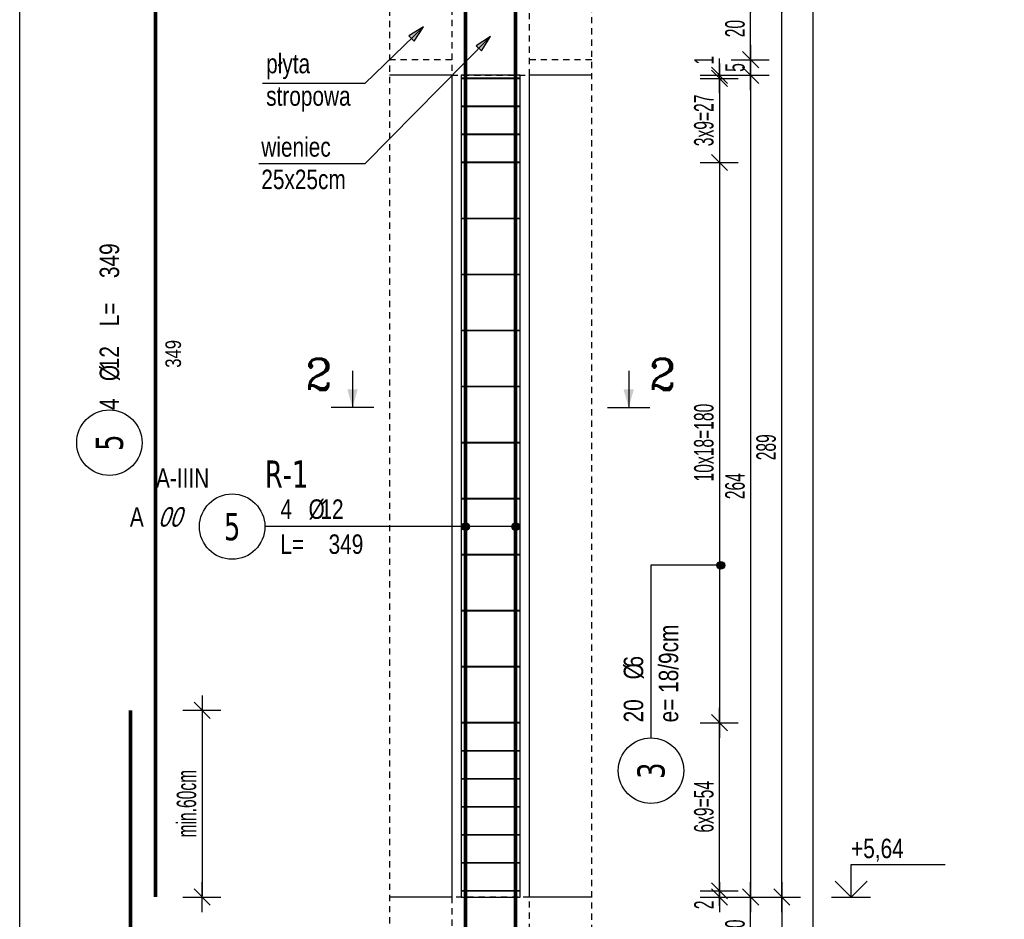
# Model space of a CAD drawing. Header units: millimetres. Extents: x 11988 to 14650, y -1596 to 604.
# Tile 12 of 38: x 11988 to 12304, y -246 to 43. Entities that reach past the tile are written whole.
import ezdxf
from ezdxf.enums import TextEntityAlignment as Align

# ---------------------------------------------------------------- set-up
doc = ezdxf.new("R2010")
doc.units = ezdxf.units.MM
doc.header["$LTSCALE"] = 10
doc.linetypes.add('MP', pattern=[0.36, 0.2, -0.16])
for name, color, linetype in [('BA_txg', 3, 'Continuous'), ('BA_wic', 1, 'Continuous'), ('BA_wis', 2, 'Continuous'), ('BA_wym', 1, 'Continuous'), ('BZ_kot', 7, 'Continuous'), ('BZ_odn', 1, 'Continuous'), ('BZ_opi1', 7, 'Continuous'), ('BZ_opi2', 4, 'Continuous'), ('BZ_opi3', 30, 'Continuous'), ('BZ_opi4', 53, 'Continuous'), ('BZ_P_roz', 11, 'Continuous'), ('BZ_P_wid', 3, 'Continuous'), ('BZ_P_wyc', 134, 'Continuous'), ('BZ_txs', 2, 'Continuous'), ('BZ_wym', 1, 'Continuous')]:
    doc.layers.add(name, color=color, linetype=linetype)
for name, color, linetype, plot in [('BZ_obroz', 137, 'Continuous', False), ('BZ_obw', 230, 'Continuous', False), ('BZ_pom', 6, 'Continuous', False)]:
    doc.layers.add(name, color=color, linetype=linetype, plot=plot)
doc.styles.add('BIKTBG', font='tahoma.ttf', dxfattribs={"width": 0.85})
doc.styles.add('BIKTC', font='bikromsw.shx', dxfattribs={"width": 0.85})
doc.styles.add('BIKTS', font='bikromsw.shx', dxfattribs={"width": 0.8})
doc.styles.add('BIKWYM', font='bikromsw.shx', dxfattribs={"width": 0.6})
doc.styles.add('ROMANC', font='ROMANC.SHX')
doc.dimstyles.new('BA_KR_25_cm', dxfattribs={"dimscale": 0.25, "dimtxt": 25, "dimasz": 1.666667, "dimexe": 24, "dimexo": 0, "dimgap": 0, "dimtad": 0, "dimdec": 1, "dimrnd": 0.5, "dimzin": 9, "dimdsep": 46, "dimtxsty": 'BIKWYM', "dimblk": 'WYM-KR', "dimcen": 0, "dimdle": 20, "dimclrd": 256, "dimclre": 256, "dimclrt": 2, "dimadec": 0, "dimazin": 0, "dimtfac": 0.033333, "dimtdec": 1, "dimtmove": 0, "dimatfit": 3, "dimldrblk": 'WYM-KR', "dimfxl": 25, "dimfxlon": 1, "dimtvp": 0.8, "dimtolj": 1, "dimarcsym": 0})
doc.dimstyles.new('BZ_KP_25_cm', dxfattribs={"dimscale": 0.25, "dimtxt": 25, "dimasz": 1.666667, "dimexe": 24, "dimexo": 0, "dimgap": 0, "dimtad": 0, "dimdec": 1, "dimrnd": 0.5, "dimzin": 9, "dimdsep": 46, "dimtxsty": 'BIKWYM', "dimblk": 'WYM-KR', "dimblk1": 'WYM-KP', "dimblk2": 'WYM-KP', "dimsah": 1, "dimcen": 0, "dimdle": 20, "dimclrd": 256, "dimclre": 256, "dimclrt": 7, "dimadec": 0, "dimazin": 0, "dimtfac": 0.033333, "dimtdec": 1, "dimtmove": 0, "dimatfit": 3, "dimldrblk": 'WYM-KP', "dimfxl": 1, "dimtvp": 0.8, "dimtolj": 1, "dimarcsym": 0})
doc.dimstyles.new('BZ_ST_25_cm', dxfattribs={"dimscale": 0.25, "dimtxt": 25, "dimasz": 1.666667, "dimexe": 24, "dimexo": 0, "dimgap": 0, "dimtad": 0, "dimdec": 1, "dimrnd": 0.5, "dimdsep": 46, "dimtxsty": 'BIKWYM', "dimblk": 'WYM-ST', "dimcen": 0, "dimdle": 20, "dimclrd": 256, "dimclre": 256, "dimclrt": 7, "dimadec": 0, "dimazin": 0, "dimtfac": 0.033333, "dimtdec": 1, "dimtix": 1, "dimtmove": 2, "dimatfit": 3, "dimldrblk": 'WYM-ST', "dimfxl": 1, "dimtvp": 0.8, "dimtolj": 1, "dimtzin": 0, "dimarcsym": 0})

# ---------------------------------------------------------------- blocks, each defined once
blk = doc.blocks.new('WYM-ST')
blk.add_hatch(color=256).paths.add_polyline_path([(-13, 2.88), (0, 0), (-13, -2.88)])
blk.add_lwpolyline([(0, 0), (-13, 2.88), (-13, -2.88), (0, 0)])
blk = doc.blocks.new('ST2')
blk.add_line((13.77, 0), (0, 0))
blk.add_solid([(6.84, -1.95), (6.84, 1.95), (0, 0)])
blk = doc.blocks.new('eprzh')
blk.add_line((-47.9, 0), (47.9, 0))
at = {"xscale": 6, "yscale": 6, "zscale": 6, "rotation": 90}
blk.add_blockref('ST2', (0, 0), dxfattribs=at)
at = {"style": 'ROMANC'}
blk.add_attdef('PRZ', text='', height=70, dxfattribs=at).set_placement((76, 39.4), align=Align.CENTER)
blk = doc.blocks.new('WYM-KR')
at = {"linetype": 'ByBlock'}
blk.add_line((11.52, 0), (-11.52, 0), dxfattribs=at)
at = {"color": 7, "linetype": 'ByBlock'}
blk.add_line((6.24, 6.24), (-6.24, -6.24), dxfattribs=at)
blk = doc.blocks.new('*D38')
at = {"layer": 'BA_wym', "lineweight": -2}
for p, q in [((12040.48, -179.34), (12052.73, -179.34)), ((12046.73, -179.76), (12046.73, -238.92)), ((12040.48, -239.34), (12052.73, -239.34))]:
    blk.add_line(p, q, dxfattribs=at)
at = {"layer": 'Defpoints', "color": 0}
for p in [(12023.73, -179.34), (12031.73, -239.34), (12046.73, -239.34)]:
    blk.add_point(p, dxfattribs=at)
at = {"layer": 'BA_wym', "lineweight": -2, "xscale": 0.4166666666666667, "yscale": 0.4166666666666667, "zscale": 0.4166666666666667}
for p, rotation in [((12046.73, -179.34), 90), ((12046.73, -239.34), 270)]:
    blk.add_blockref('WYM-KR', p, dxfattribs=dict(at, rotation=rotation))
at = {"layer": 'BA_wym', "color": 2, "insert": (12041.73, -209.34), "char_height": 6.25, "attachment_point": 5, "rotation": 90, "style": 'BIKWYM'}
blk.add_mtext('\\A1;min.60cm', dxfattribs=at)
blk = doc.blocks.new('WYM-KP')
blk.add_hatch(color=256).paths.add_polyline_path([(3, 0, 1), (-3, 0, 1)])
blk.add_circle((0, 0), 3)
blk = doc.blocks.new('bik_BlkOpPret', base_point=(608.5, -87.83))
at = {"layer": 'BZ_opi1', "style": 'BIKTS', "width": 0.8}
for tag, p in [('SZTUK', (567.31, -85.33)), ('PRZEKROJ', (584.93, -85.33)), ('PRZEDR_FI', (581.12, -85.33)), ('PRZEDR_L', (567.31, -96.58)), ('DLUGOSC', (582.78, -96.58)), ('UWAGA', (567.31, -105.33))]:
    blk.add_attdef(tag, p, '', height=6.25, dxfattribs=at)
at = {"layer": 'BZ_opi2', "style": 'BIKTBG', "width": 0.8}
blk.add_attdef('NUMER', text='', height=8.75, dxfattribs=at).set_placement((551.81, -87.83), align=Align.MIDDLE_CENTER)
at = {"layer": 'BZ_pom', "width": 0.8}
for tag, p, height, style in [('GATUNEK', (526.97, -75.33), 6.25, 'BIKTS'), ('POZYCJA', (562.31, -75.33), 8.75, 'BIKTBG'), ('METODA_L', (520.17, -87.83), 6.25, 'BIKTS'), ('EURO_KOD', (529.45, -87.83), 6.25, 'BIKTS')]:
    blk.add_attdef(tag, p, '', height=height, dxfattribs=dict(at, style=style))
at = {"layer": 'BZ_wym', "width": 0.8}
for tag, p, height, style, flags in [('PRZEDR_NR', (567.31, -114.71), 8.75, 'BIKTBG', 1), ('PRZEDR_SZT', (567.31, -124.08), 6.25, 'BIKTS', 1), ('TYP_PRETA', (567.31, -133.46), 6.25, 'BIKTS', 3), ('EURO_KOD_SEGMENTY', (580.88, -142.83), 6.25, 'BIKTS', 3), ('HAK_1', (567.31, -152.21), 6.25, 'BIKTS', 3), ('HAK_2', (567.31, -161.58), 6.25, 'BIKTS', 3), ('ID', (567.31, -170.96), 6.25, 'BIKTS', 3), ('ID_C', (567.31, -180.33), 6.25, 'BIKTS', 3), ('b_atr_0', (567.31, -189.71), 6.25, 'BIKTS', 3)]:
    blk.add_attdef(tag, p, '', height=height, dxfattribs=dict(at, style=style, flags=flags))
blk = doc.blocks.new('bik_BlkOpPretW', base_point=(917.65, 307.46))
at = {"layer": 'BZ_opi2', "style": 'BIKTBG', "width": 0.8}
blk.add_attdef('NUMER', text='', height=8.75, dxfattribs=at).set_placement((933.15, 307.46), align=Align.MIDDLE_CENTER)
at = {"layer": 'BZ_opi4', "style": 'BIKTS', "width": 0.8}
for tag, p in [('SZTUK', (943.38, 304.33)), ('PRZEDR_FI', (952.43, 304.33)), ('PRZEKROJ', (956.24, 304.33)), ('PRZEDR_L', (970.04, 304.33)), ('DLUGOSC', (985.52, 304.33))]:
    blk.add_attdef(tag, p, '', height=6.25, dxfattribs=at)
at = {"layer": 'BZ_pom', "width": 0.8}
for tag, p, height, style, flags in [('POZYCJA', (943.38, 294.96), 8.75, 'BIKTBG', 3), ('GATUNEK', (943.38, 285.58), 6.25, 'BIKTS', 1), ('METODA_L', (943.38, 266.83), 6.25, 'BIKTS', 3)]:
    blk.add_attdef(tag, p, '', height=height, dxfattribs=dict(at, style=style, flags=flags))
at = {"layer": 'BZ_wym', "width": 0.8}
for tag, p, height, style, flags in [('UWAGA', (943.38, 276.21), 6.25, 'BIKTS', 1), ('TYP_PRETA', (943.38, 257.46), 6.25, 'BIKTS', 3), ('PRZEDR_NR', (943.38, 248.08), 8.75, 'BIKTBG', 1), ('PRZEDR_SZT', (943.38, 238.71), 6.25, 'BIKTS', 1), ('EURO_KOD', (943.38, 229.33), 6.25, 'BIKTS', 3), ('EURO_KOD_SEGMENTY', (956.95, 229.33), 6.25, 'BIKTS', 3), ('HAK_1', (943.38, 219.96), 6.25, 'BIKTS', 3), ('HAK_2', (943.38, 210.58), 6.25, 'BIKTS', 3), ('ID', (943.38, 201.21), 6.25, 'BIKTS', 3), ('ID_C', (943.38, 191.83), 6.25, 'BIKTS', 3), ('b_atr_0', (943.38, 182.46), 6.25, 'BIKTS', 3)]:
    blk.add_attdef(tag, p, '', height=height, dxfattribs=dict(at, style=style, flags=flags))
blk = doc.blocks.new('*D54')
at = {"layer": 'BA_wym', "lineweight": -2}
for p, q in [((12212.86, -236.92), (12212.86, -236.51)), ((12206.61, -237.34), (12218.86, -237.34)), ((12206.61, -239.34), (12218.86, -239.34)), ((12212.86, -237.34), (12212.86, -239.34)), ((12212.86, -239.76), (12212.86, -243.51))]:
    blk.add_line(p, q, dxfattribs=at)
at = {"layer": 'Defpoints', "color": 0}
for p in [(12148.86, -237.34), (12171.86, -239.34), (12212.86, -239.34)]:
    blk.add_point(p, dxfattribs=at)
at = {"layer": 'BA_wym', "lineweight": -2, "xscale": 0.4166666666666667, "yscale": 0.4166666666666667, "zscale": 0.4166666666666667}
for p, rotation in [((12212.86, -237.34), 270), ((12212.86, -239.34), 90)]:
    blk.add_blockref('WYM-KR', p, dxfattribs=dict(at, rotation=rotation))
at = {"layer": 'BA_wym', "color": 2, "insert": (12207.86, -241.84), "char_height": 6.25, "attachment_point": 5, "rotation": 90, "style": 'BIKWYM'}
blk.add_mtext('\\A1;2', dxfattribs=at)
blk = doc.blocks.new('*D55')
at = {"layer": 'BA_wym', "lineweight": -2}
for p, q in [((12206.61, -183.34), (12218.86, -183.34)), ((12212.86, -236.92), (12212.86, -183.76)), ((12206.61, -237.34), (12218.86, -237.34))]:
    blk.add_line(p, q, dxfattribs=at)
at = {"layer": 'Defpoints', "color": 0}
for p in [(12148.86, -183.34), (12212.86, -183.34), (12148.86, -237.34)]:
    blk.add_point(p, dxfattribs=at)
at = {"layer": 'BA_wym', "lineweight": -2, "xscale": 0.4166666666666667, "yscale": 0.4166666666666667, "zscale": 0.4166666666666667}
for p, rotation in [((12212.86, -183.34), 90), ((12212.86, -237.34), 270)]:
    blk.add_blockref('WYM-KR', p, dxfattribs=dict(at, rotation=rotation))
at = {"layer": 'BA_wym', "color": 2, "insert": (12207.86, -210.34), "char_height": 6.25, "attachment_point": 5, "rotation": 90, "style": 'BIKWYM'}
blk.add_mtext('\\A1;6x9=54', dxfattribs=at)
blk = doc.blocks.new('*D56')
at = {"layer": 'BA_wym', "lineweight": -2}
for p, q in [((12206.61, -3.34), (12218.86, -3.34)), ((12212.86, -3.76), (12212.86, -182.92)), ((12206.61, -183.34), (12218.86, -183.34))]:
    blk.add_line(p, q, dxfattribs=at)
at = {"layer": 'Defpoints', "color": 0}
for p in [(12148.86, -3.34), (12148.86, -183.34), (12212.86, -183.34)]:
    blk.add_point(p, dxfattribs=at)
at = {"layer": 'BA_wym', "lineweight": -2, "xscale": 0.4166666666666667, "yscale": 0.4166666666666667, "zscale": 0.4166666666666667}
for p, rotation in [((12212.86, -3.34), 90), ((12212.86, -183.34), 270)]:
    blk.add_blockref('WYM-KR', p, dxfattribs=dict(at, rotation=rotation))
at = {"layer": 'BA_wym', "color": 2, "insert": (12207.86, -93.34), "char_height": 6.25, "attachment_point": 5, "rotation": 90, "style": 'BIKWYM'}
blk.add_mtext('\\A1;10x18=180', dxfattribs=at)
blk = doc.blocks.new('*D57')
at = {"layer": 'BA_wym', "lineweight": -2}
for p, q in [((12206.61, 23.66), (12218.86, 23.66)), ((12212.86, 24.08), (12212.86, 24.49)), ((12212.86, 23.66), (12212.86, -3.34)), ((12206.61, -3.34), (12218.86, -3.34)), ((12212.86, -3.76), (12212.86, -4.17))]:
    blk.add_line(p, q, dxfattribs=at)
at = {"layer": 'Defpoints', "color": 0}
for p in [(12148.86, 23.66), (12148.86, -3.34), (12212.86, -3.34)]:
    blk.add_point(p, dxfattribs=at)
at = {"layer": 'BA_wym', "lineweight": -2, "xscale": 0.4166666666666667, "yscale": 0.4166666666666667, "zscale": 0.4166666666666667}
for p, rotation in [((12212.86, 23.66), 270), ((12212.86, -3.34), 90)]:
    blk.add_blockref('WYM-KR', p, dxfattribs=dict(at, rotation=rotation))
at = {"layer": 'BA_wym', "color": 2, "insert": (12207.86, 10.16), "char_height": 6.25, "attachment_point": 5, "rotation": 90, "style": 'BIKWYM'}
blk.add_mtext('\\A1;3x9=27', dxfattribs=at)
blk = doc.blocks.new('*D58')
at = {"layer": 'BA_wym', "lineweight": -2}
for p, q in [((12212.86, 25.08), (12212.86, 30.05)), ((12206.61, 24.66), (12218.86, 24.66)), ((12206.61, 23.66), (12218.86, 23.66)), ((12212.86, 23.66), (12212.86, 24.66)), ((12212.86, 23.24), (12212.86, 22.83))]:
    blk.add_line(p, q, dxfattribs=at)
at = {"layer": 'Defpoints', "color": 0}
for p in [(12148.86, 23.66), (12171.86, 24.66), (12212.86, 24.66)]:
    blk.add_point(p, dxfattribs=at)
at = {"layer": 'BA_wym', "lineweight": -2, "xscale": 0.4166666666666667, "yscale": 0.4166666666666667, "zscale": 0.4166666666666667}
for p, rotation in [((12212.86, 24.66), 270), ((12212.86, 23.66), 90)]:
    blk.add_blockref('WYM-KR', p, dxfattribs=dict(at, rotation=rotation))
at = {"layer": 'BA_wym', "color": 2, "insert": (12207.86, 29.46), "char_height": 6.25, "attachment_point": 5, "rotation": 90, "style": 'BIKWYM'}
blk.add_mtext('\\A1;1', dxfattribs=at)
blk = doc.blocks.new('bik_BlkOpPretU', base_point=(1570.94, 615.52))
at = {"layer": 'BZ_opi2', "style": 'BIKTBG', "width": 0.8}
blk.add_attdef('NUMER', text='', height=8.75, dxfattribs=at).set_placement((1514.25, 615.52), align=Align.MIDDLE_CENTER)
at = {"layer": 'BZ_opi4', "style": 'BIKTS', "width": 0.8}
for tag, p in [('SZTUK', (1529.75, 618.02)), ('PRZEDR_FI', (1538.8, 618.02)), ('PRZEKROJ', (1542.61, 618.02)), ('PRZEDR_L', (1529.75, 606.77)), ('DLUGOSC', (1545.23, 606.77)), ('UWAGA', (1529.75, 598.02))]:
    blk.add_attdef(tag, p, '', height=6.25, dxfattribs=at)
at = {"layer": 'BZ_pom', "width": 0.8}
for tag, p, height, style in [('POZYCJA', (1524.75, 628.02), 8.75, 'BIKTBG'), ('GATUNEK', (1483.8, 628.02), 6.25, 'BIKTS'), ('METODA_L', (1489.99, 615.52), 6.25, 'BIKTS')]:
    blk.add_attdef(tag, p, '', height=height, dxfattribs=dict(at, style=style))
at = {"layer": 'BZ_wym', "width": 0.8}
for tag, p, height, style, flags in [('PRZEDR_NR', (1529.75, 588.65), 8.75, 'BIKTBG', 1), ('PRZEDR_SZT', (1529.75, 579.27), 6.25, 'BIKTS', 1), ('TYP_PRETA', (1529.75, 569.9), 6.25, 'BIKTS', 3), ('EURO_KOD', (1529.75, 560.52), 6.25, 'BIKTS', 3), ('EURO_KOD_SEGMENTY', (1544.75, 560.52), 6.25, 'BIKTS', 3), ('HAK_1', (1529.75, 551.15), 6.25, 'BIKTS', 3), ('HAK_2', (1529.75, 541.77), 6.25, 'BIKTS', 3), ('ID', (1529.75, 532.4), 6.25, 'BIKTS', 3), ('ID_C', (1529.75, 523.02), 6.25, 'BIKTS', 3), ('b_atr_0', (1529.75, 513.65), 6.25, 'BIKTS', 3)]:
    blk.add_attdef(tag, p, '', height=height, dxfattribs=dict(at, style=style, flags=flags))
blk = doc.blocks.new('*D72')
at = {"layer": 'BA_wym', "lineweight": -2}
for p, q in [((12216.61, -239.34), (12228.86, -239.34)), ((12222.86, -258.92), (12222.86, -239.76)), ((12216.61, -259.34), (12228.86, -259.34))]:
    blk.add_line(p, q, dxfattribs=at)
at = {"layer": 'Defpoints', "color": 0}
for p in [(12171.86, -239.34), (12222.86, -239.34), (12171.86, -259.34)]:
    blk.add_point(p, dxfattribs=at)
at = {"layer": 'BA_wym', "lineweight": -2, "xscale": 0.4166666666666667, "yscale": 0.4166666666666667, "zscale": 0.4166666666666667}
for p, rotation in [((12222.86, -239.34), 90), ((12222.86, -259.34), 270)]:
    blk.add_blockref('WYM-KR', p, dxfattribs=dict(at, rotation=rotation))
at = {"layer": 'BA_wym', "color": 2, "insert": (12217.86, -249.34), "char_height": 6.25, "attachment_point": 5, "rotation": 90, "style": 'BIKWYM'}
blk.add_mtext('\\A1;20', dxfattribs=at)
blk = doc.blocks.new('*D73')
at = {"layer": 'BA_wym', "lineweight": -2}
for p, q in [((12216.61, 24.66), (12228.86, 24.66)), ((12222.86, 24.24), (12222.86, -238.92)), ((12216.61, -239.34), (12228.86, -239.34))]:
    blk.add_line(p, q, dxfattribs=at)
at = {"layer": 'Defpoints', "color": 0}
for p in [(12171.86, 24.66), (12171.86, -239.34), (12222.86, -239.34)]:
    blk.add_point(p, dxfattribs=at)
at = {"layer": 'BA_wym', "lineweight": -2, "xscale": 0.4166666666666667, "yscale": 0.4166666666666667, "zscale": 0.4166666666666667}
for p, rotation in [((12222.86, 24.66), 90), ((12222.86, -239.34), 270)]:
    blk.add_blockref('WYM-KR', p, dxfattribs=dict(at, rotation=rotation))
at = {"layer": 'BA_wym', "color": 2, "insert": (12217.86, -107.34), "char_height": 6.25, "attachment_point": 5, "rotation": 90, "style": 'BIKWYM'}
blk.add_mtext('\\A1;264', dxfattribs=at)
blk = doc.blocks.new('*D74')
at = {"layer": 'BA_wym', "lineweight": -2}
for p, q in [((12216.61, 29.66), (12228.86, 29.66)), ((12222.86, 29.24), (12222.86, 25.08)), ((12216.61, 24.66), (12228.86, 24.66))]:
    blk.add_line(p, q, dxfattribs=at)
at = {"layer": 'Defpoints', "color": 0}
for p in [(12171.86, 29.66), (12171.86, 24.66), (12222.86, 24.66)]:
    blk.add_point(p, dxfattribs=at)
at = {"layer": 'BA_wym', "lineweight": -2, "xscale": 0.4166666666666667, "yscale": 0.4166666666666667, "zscale": 0.4166666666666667}
for p, rotation in [((12222.86, 29.66), 90), ((12222.86, 24.66), 270)]:
    blk.add_blockref('WYM-KR', p, dxfattribs=dict(at, rotation=rotation))
at = {"layer": 'BA_wym', "color": 2, "insert": (12217.86, 27.16), "char_height": 6.25, "attachment_point": 5, "rotation": 90, "style": 'BIKWYM'}
blk.add_mtext('\\A1;5', dxfattribs=at)
blk = doc.blocks.new('*D75')
at = {"layer": 'BA_wym', "lineweight": -2}
for p, q in [((12216.61, 49.66), (12228.86, 49.66)), ((12222.86, 30.08), (12222.86, 49.24)), ((12216.61, 29.66), (12228.86, 29.66))]:
    blk.add_line(p, q, dxfattribs=at)
at = {"layer": 'Defpoints', "color": 0}
for p in [(12171.86, 49.66), (12222.86, 49.66), (12171.86, 29.66)]:
    blk.add_point(p, dxfattribs=at)
at = {"layer": 'BA_wym', "lineweight": -2, "xscale": 0.4166666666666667, "yscale": 0.4166666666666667, "zscale": 0.4166666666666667}
for p, rotation in [((12222.86, 49.66), 90), ((12222.86, 29.66), 270)]:
    blk.add_blockref('WYM-KR', p, dxfattribs=dict(at, rotation=rotation))
at = {"layer": 'BA_wym', "color": 2, "insert": (12217.86, 39.66), "char_height": 6.25, "attachment_point": 5, "rotation": 90, "style": 'BIKWYM'}
blk.add_mtext('\\A1;20', dxfattribs=at)
blk = doc.blocks.new('*D82')
at = {"layer": 'BA_wym', "lineweight": -2}
for p, q in [((12226.61, -239.34), (12238.86, -239.34)), ((12232.86, -239.76), (12232.86, -527.92)), ((12226.61, -528.34), (12238.86, -528.34))]:
    blk.add_line(p, q, dxfattribs=at)
at = {"layer": 'Defpoints', "color": 0}
for p in [(12171.86, -239.34), (12171.86, -528.34), (12232.86, -528.34)]:
    blk.add_point(p, dxfattribs=at)
at = {"layer": 'BA_wym', "lineweight": -2, "xscale": 0.4166666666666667, "yscale": 0.4166666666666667, "zscale": 0.4166666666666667}
for p, rotation in [((12232.86, -239.34), 90), ((12232.86, -528.34), 270)]:
    blk.add_blockref('WYM-KR', p, dxfattribs=dict(at, rotation=rotation))
at = {"layer": 'BA_wym', "color": 2, "insert": (12227.86, -383.84), "char_height": 6.25, "attachment_point": 5, "rotation": 90, "style": 'BIKWYM'}
blk.add_mtext('\\A1;289', dxfattribs=at)
blk = doc.blocks.new('*D83')
at = {"layer": 'BA_wym', "lineweight": -2}
for p, q in [((12226.61, 49.66), (12238.86, 49.66)), ((12232.86, -238.92), (12232.86, 49.24)), ((12226.61, -239.34), (12238.86, -239.34))]:
    blk.add_line(p, q, dxfattribs=at)
at = {"layer": 'Defpoints', "color": 0}
for p in [(12171.86, 49.66), (12232.86, 49.66), (12171.86, -239.34)]:
    blk.add_point(p, dxfattribs=at)
at = {"layer": 'BA_wym', "lineweight": -2, "xscale": 0.4166666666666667, "yscale": 0.4166666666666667, "zscale": 0.4166666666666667}
for p, rotation in [((12232.86, 49.66), 90), ((12232.86, -239.34), 270)]:
    blk.add_blockref('WYM-KR', p, dxfattribs=dict(at, rotation=rotation))
at = {"layer": 'BA_wym', "color": 2, "insert": (12227.86, -94.84), "char_height": 6.25, "attachment_point": 5, "rotation": 90, "style": 'BIKWYM'}
blk.add_mtext('\\A1;289', dxfattribs=at)
blk = doc.blocks.new('*D85')
at = {"layer": 'BA_wym', "lineweight": -2}
for p, q in [((12236.61, 340.66), (12248.86, 340.66)), ((12242.86, 340.24), (12242.86, -947.92)), ((12236.61, -948.34), (12248.86, -948.34))]:
    blk.add_line(p, q, dxfattribs=at)
at = {"layer": 'Defpoints', "color": 0}
for p in [(12171.86, 340.66), (12171.86, -948.34), (12242.86, -948.34)]:
    blk.add_point(p, dxfattribs=at)
at = {"layer": 'BA_wym', "lineweight": -2, "xscale": 0.4166666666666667, "yscale": 0.4166666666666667, "zscale": 0.4166666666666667}
for p, rotation in [((12242.86, 340.66), 90), ((12242.86, -948.34), 270)]:
    blk.add_blockref('WYM-KR', p, dxfattribs=dict(at, rotation=rotation))
at = {"layer": 'BA_wym', "color": 2, "insert": (12237.86, -303.84), "char_height": 6.25, "attachment_point": 5, "rotation": 90, "style": 'BIKWYM'}
blk.add_mtext('\\A1;1289', dxfattribs=at)
blk = doc.blocks.new('*U29')
for p, q in [((0, 4.17), (12.08, 4.17)), ((0, 0), (0, 4.17))]:
    blk.add_line(p, q)
at = {"color": 1}
blk.add_line((-2.5, 0), (2.5, 0), dxfattribs=at)
blk.add_lwpolyline([(-2.06, 2.06), (0, 0), (2.06, 2.06)])
at = {"style": 'BIKTS', "width": 0.8}
blk.add_attdef('POZIOM', text='', height=2.5, dxfattribs=at).set_placement((0, 6.25), align=Align.MIDDLE_LEFT)

msp = doc.modelspace()

# ---------------------------------------------------------------- linework, layer by layer
at = {"layer": 'BA_wic', "linetype": 'MP'}
for points in [[(12106.86, 348.16), (12106.86, -955.84)], [(12171.86, -955.84), (12171.86, 348.16)], [(12126.86, 49.66), (12126.86, 24.66), (12151.86, 24.66), (12151.86, 49.66), (12126.86, 49.66)], [(12126.86, 29.66), (12106.86, 29.66)], [(12171.86, 29.66), (12151.86, 29.66)], [(12126.86, -239.34), (12126.86, -264.34), (12151.86, -264.34), (12151.86, -239.34), (12126.86, -239.34)]]:
    msp.add_lwpolyline(points, dxfattribs=at)
at = {"layer": 'BA_wis'}
for points in [[(12126.86, 24.66), (12106.86, 24.66)], [(12126.86, 24.66), (12126.86, -239.34)], [(12151.86, -239.34), (12151.86, 24.66)], [(12171.86, 24.66), (12151.86, 24.66)], [(12126.86, -239.34), (12106.86, -239.34)], [(12171.86, -239.34), (12151.86, -239.34)]]:
    msp.add_lwpolyline(points, dxfattribs=at)
at = {"layer": 'BZ_obroz'}
msp.add_lwpolyline([(12129.86, -239.34), (12148.86, -239.34), (12148.86, 24.66), (12129.86, 24.66)], close=True, dxfattribs=at)
at = {"layer": 'BZ_obw'}
msp.add_lwpolyline([(11988.13, 603.77), (13989.08, 603.77), (13989.08, -982.33), (11988.13, -982.33)], close=True, dxfattribs=at)
at = {"layer": 'BZ_odn', "color": 252}
for centre in [(12016.93, -93.37), (12190.86, -198.73)]:
    msp.add_circle(centre, 10.5, dxfattribs=at)
at = {"layer": 'BZ_odn'}
msp.add_circle((12056.36, -120.34), 10.5, dxfattribs=at)
at = {"layer": 'BZ_P_roz', "const_width": 0.6}
for points in [[(12129.86, 23.66), (12148.86, 23.66)], [(12129.86, 14.66), (12148.86, 14.66)], [(12129.86, 5.66), (12148.86, 5.66)], [(12129.86, -3.34), (12148.86, -3.34)], [(12129.86, -21.34), (12148.86, -21.34)], [(12129.86, -39.34), (12148.86, -39.34)], [(12129.86, -57.34), (12148.86, -57.34)], [(12129.86, -75.34), (12148.86, -75.34)], [(12129.86, -93.34), (12148.86, -93.34)], [(12129.86, -111.34), (12148.86, -111.34)], [(12129.86, -129.34), (12148.86, -129.34)], [(12129.86, -147.34), (12148.86, -147.34)], [(12129.86, -165.34), (12148.86, -165.34)], [(12129.86, -183.34), (12148.86, -183.34)], [(12129.86, -192.34), (12148.86, -192.34)], [(12129.86, -201.34), (12148.86, -201.34)], [(12129.86, -210.34), (12148.86, -210.34)], [(12129.86, -219.34), (12148.86, -219.34)], [(12129.86, -228.34), (12148.86, -228.34)], [(12129.86, -237.34), (12148.86, -237.34)]]:
    msp.add_lwpolyline(points, dxfattribs=at)
at = {"layer": 'BZ_P_wid', "const_width": 1.2}
for points in [[(12131.32, 109.66), (12131.32, -239.34)], [(12147.39, 109.66), (12147.39, -239.34)], [(12131.32, -179.34), (12131.32, -528.34)], [(12147.39, -179.34), (12147.39, -528.34)]]:
    msp.add_lwpolyline(points, dxfattribs=at)
at = {"layer": 'BZ_P_wyc', "linetype": 'Continuous', "const_width": 1.2}
for points in [[(12031.73, 109.66), (12031.73, -239.34)], [(12023.73, -179.34), (12023.73, -528.34)]]:
    msp.add_lwpolyline(points, dxfattribs=at)

# ---------------------------------------------------------------- block references
ref = msp.add_blockref('bik_BlkOpPretW', (12016.93, -108.87), dxfattribs=dict(rotation=90))
ref.add_attrib('NUMER', '5', dxfattribs={"layer": 'BZ_opi2', "height": 8.75, "rotation": 90, "style": 'BIKTBG', "width": 0.8}).set_placement((12016.93, -93.37), align=Align.MIDDLE_CENTER)
ref.add_attrib('SZTUK', '4', (12020.06, -82.87), dxfattribs={"layer": 'BZ_opi4', "height": 6.25, "rotation": 90, "style": 'BIKTS', "width": 0.8})
ref.add_attrib('PRZEKROJ', '12', (12020.06, -69.78), dxfattribs={"layer": 'BZ_opi4', "height": 6.25, "rotation": 90, "style": 'BIKTS', "width": 0.8})
ref.add_attrib('DLUGOSC', '349', (12020.06, -40.49), dxfattribs={"layer": 'BZ_opi4', "height": 6.25, "rotation": 90, "style": 'BIKTS', "width": 0.8})
ref.add_attrib('PRZEDR_FI', '%%c', (12020.06, -73.59), dxfattribs={"layer": 'BZ_opi4', "height": 6.25, "rotation": 90, "style": 'BIKTS', "width": 0.8})
ref.add_attrib('PRZEDR_L', 'L=', (12020.06, -55.97), dxfattribs={"layer": 'BZ_opi4', "height": 6.25, "rotation": 90, "style": 'BIKTS', "width": 0.8})
ref = msp.add_blockref('bik_BlkOpPret', (12110.67, -120.34))
ref.add_attrib('NUMER', '5', dxfattribs={"layer": 'BZ_opi2', "height": 8.75, "style": 'BIKTBG', "width": 0.8}).set_placement((12056.36, -120.34), align=Align.MIDDLE_CENTER)
ref.add_attrib('POZYCJA', 'R-1', (12066.86, -107.84), dxfattribs={"layer": 'BZ_pom', "height": 8.75, "style": 'BIKTBG', "width": 0.8})
ref.add_attrib('SZTUK', '4', (12071.86, -117.84), dxfattribs={"layer": 'BZ_opi1', "height": 6.25, "style": 'BIKTS', "width": 0.8})
ref.add_attrib('GATUNEK', 'A-IIIN', (12031.91, -107.84), dxfattribs={"layer": 'BZ_pom', "height": 6.25, "style": 'BIKTS', "width": 0.8})
ref.add_attrib('PRZEKROJ', '12', (12084.71, -117.84), dxfattribs={"layer": 'BZ_opi1', "height": 6.25, "style": 'BIKTS', "width": 0.8})
ref.add_attrib('DLUGOSC', '349', (12087.33, -129.09), dxfattribs={"layer": 'BZ_opi1', "height": 6.25, "style": 'BIKTS', "width": 0.8})
ref.add_attrib('METODA_L', 'A', (12023.52, -120.34), dxfattribs={"layer": 'BZ_pom', "height": 6.25, "style": 'BIKTS', "width": 0.8})
ref.add_attrib('PRZEDR_FI', '%%c', (12080.9, -117.84), dxfattribs={"layer": 'BZ_opi1', "height": 6.25, "style": 'BIKTS', "width": 0.8})
ref.add_attrib('PRZEDR_L', 'L=', (12071.86, -129.09), dxfattribs={"layer": 'BZ_opi1', "height": 6.25, "style": 'BIKTS', "width": 0.8})
ref.add_attrib('EURO_KOD', '00', (12032.57, -120.34), dxfattribs={"layer": 'BZ_pom', "height": 6.25, "style": 'BIKTS', "oblique": 18, "width": 0.8})
ref = msp.add_blockref('bik_BlkOpPretU', (12190.86, -132.75), dxfattribs=dict(rotation=90))
ref.add_attrib('NUMER', '3', dxfattribs={"layer": 'BZ_opi2', "height": 8.75, "rotation": 90, "style": 'BIKTBG', "width": 0.8}).set_placement((12190.86, -198.73), align=Align.MIDDLE_CENTER)
ref.add_attrib('SZTUK', '20', (12188.36, -183.23), dxfattribs={"layer": 'BZ_opi4', "height": 6.25, "rotation": 90, "style": 'BIKTS', "width": 0.8})
ref.add_attrib('PRZEKROJ', '6', (12188.36, -165.61), dxfattribs={"layer": 'BZ_opi4', "height": 6.25, "rotation": 90, "style": 'BIKTS', "width": 0.8})
ref.add_attrib('UWAGA', 'e= 18/9cm', (12199.61, -183.23), dxfattribs={"layer": 'BZ_opi4', "height": 6.25, "rotation": 90, "style": 'BIKTS', "width": 0.8})
ref.add_attrib('PRZEDR_FI', '%%c', (12188.36, -169.42), dxfattribs={"layer": 'BZ_opi4', "height": 6.25, "rotation": 90, "style": 'BIKTS', "width": 0.8})
at = {"layer": 'BA_txg'}
ref = msp.add_blockref('eprzh', (12095.01, -82.06), dxfattribs=dict(at, xscale=-0.142857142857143, yscale=0.1428571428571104, zscale=0.142857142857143))
ref.add_attrib('PRZ', '2', dxfattribs={"layer": '0', "height": 10, "style": 'ROMANC'}).set_placement((12084.16, -76.43), align=Align.CENTER)
at = {"layer": 'BA_txg', "xscale": 0.142857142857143, "yscale": 0.142857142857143, "zscale": 0.142857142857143}
msp.add_blockref('eprzh', (12183.7, -82.06), dxfattribs=at).add_auto_attribs({'PRZ': '2'})
at = {"layer": 'BZ_kot', "xscale": 2.5, "yscale": 2.5, "zscale": 2.5}
msp.add_blockref('*U29', (12255.11, -239.34), dxfattribs=at).add_auto_attribs({'POZIOM': '+5,64'})

# ---------------------------------------------------------------- texts
at = {"layer": 'BZ_opi3', "style": 'BIKTC', "width": 0.8}
msp.add_text('349', height=5, rotation=90.0002, dxfattribs=at).set_placement((12037.43, -64.84), align=Align.MIDDLE_CENTER)
at = {"layer": 'BZ_txs', "char_height": 6.25, "width": 113.0116, "attachment_point": 1, "style": 'BIKTS'}
for s, insert in [('płyta\\Pstropowa', (12067.28, 31.54)), ('wieniec\\P25x25cm', (12065.72, 4.76))]:
    msp.add_mtext(s, dxfattribs=dict(at, insert=insert))

# ---------------------------------------------------------------- dimensions: what is measured, and where the dimension line sits
at = {"layer": 'BA_wym'}
for base, p1, p2, override, picture, middle in [((12242.86, -948.34), (12171.86, 340.66), (12171.86, -948.34), {"dimrnd": 1, "dimblk": 'WYM-KR', "dimatfit": 1}, '*D85', (12237.86, -303.84)), ((12222.86, 49.66), (12171.86, 29.66), (12171.86, 49.66), {"dimatfit": 1}, '*D75', (12217.86, 39.66)), ((12232.86, 49.66), (12171.86, -239.34), (12171.86, 49.66), {"dimrnd": 1, "dimblk": 'WYM-KR', "dimatfit": 1}, '*D83', (12227.86, -94.84)), ((12222.86, 24.66), (12171.86, 29.66), (12171.86, 24.66), {"dimatfit": 1}, '*D74', (12217.86, 27.16)), ((12222.86, -239.34), (12171.86, 24.66), (12171.86, -239.34), {"dimrnd": 1, "dimblk": 'WYM-KR', "dimatfit": 1}, '*D73', (12217.86, -107.34)), ((12212.86, -239.34), (12148.86, -237.34), (12171.86, -239.34), {"dimatfit": 1}, '*D54', (12207.86, -241.84)), ((12222.86, -239.34), (12171.86, -259.34), (12171.86, -239.34), {"dimatfit": 1}, '*D72', (12217.86, -249.34)), ((12232.86, -528.34), (12171.86, -239.34), (12171.86, -528.34), {"dimrnd": 1, "dimblk": 'WYM-KR', "dimatfit": 1}, '*D82', (12227.86, -383.84))]:
    dim = msp.add_linear_dim(base=base, p1=p1, p2=p2, angle=90, dimstyle='BA_KR_25_cm', override=override, dxfattribs=at)
    dim.commit()
    dim.dimension.update_dxf_attribs({"geometry": picture, "text_midpoint": middle})
dim = msp.add_linear_dim(base=(12212.86, 24.66), p1=(12148.86, 23.66), p2=(12171.86, 24.66), angle=90, dimstyle='BA_KR_25_cm', override={"dimrnd": 1, "dimatfit": 1}, dxfattribs=at)
dim.commit()
dim.dimension.update_dxf_attribs({"geometry": '*D58', "text_midpoint": (12212.86, 29.46), "dimtype": 160})
dim = msp.add_linear_dim(base=(12212.86, -3.34), p1=(12148.86, 23.66), p2=(12148.86, -3.34), angle=90, text='3x9=<>', dimstyle='BA_KR_25_cm', override={"dimtxsty": 'BIKWYM', "dimatfit": 1}, dxfattribs=at)
dim.commit()
dim.dimension.update_dxf_attribs({"geometry": '*D57', "text_midpoint": (12212.86, 10.16), "dimtype": 160})
for base, p1, p2, text, picture, middle in [((12212.86, -183.34), (12148.86, -3.34), (12148.86, -183.34), '10x18=<>', '*D56', (12207.86, -93.34)), ((12046.73, -239.34), (12023.73, -179.34), (12031.73, -239.34), 'min.60cm', '*D38', (12041.73, -209.34)), ((12212.86, -183.34), (12148.86, -237.34), (12148.86, -183.34), '6x9=<>', '*D55', (12207.86, -210.34))]:
    dim = msp.add_linear_dim(base=base, p1=p1, p2=p2, angle=90, text=text, dimstyle='BA_KR_25_cm', override={"dimtxsty": 'BIKWYM', "dimatfit": 1}, dxfattribs=at)
    dim.commit()
    dim.dimension.update_dxf_attribs({"geometry": picture, "text_midpoint": middle})

# ---------------------------------------------------------------- leaders
at = {"layer": 'BZ_odn'}
for points, dimstyle in [([(12117.85, 40.24), (12098.96, 22.05), (12066.07, 22.05)], 'BZ_ST_25_cm'), ([(12139.36, 37.16), (12098.96, -3.81), (12064.93, -3.81)], 'BZ_ST_25_cm'), ([(12131.32, -120.34), (12106.86, -120.34), (12066.86, -120.34)], 'BZ_KP_25_cm'), ([(12147.39, -120.34), (12106.86, -120.34), (12066.86, -120.34)], 'BZ_KP_25_cm')]:
    msp.add_leader(points, dimstyle=dimstyle, dxfattribs=at)
at = {"layer": 'BZ_odn', "color": 252}
msp.add_leader([(12213.28, -132.75), (12190.86, -132.75), (12190.86, -188.23)], dimstyle='BZ_KP_25_cm', override={"dimclrd": 252}, dxfattribs=at)

doc.saveas('drawing.dxf')
